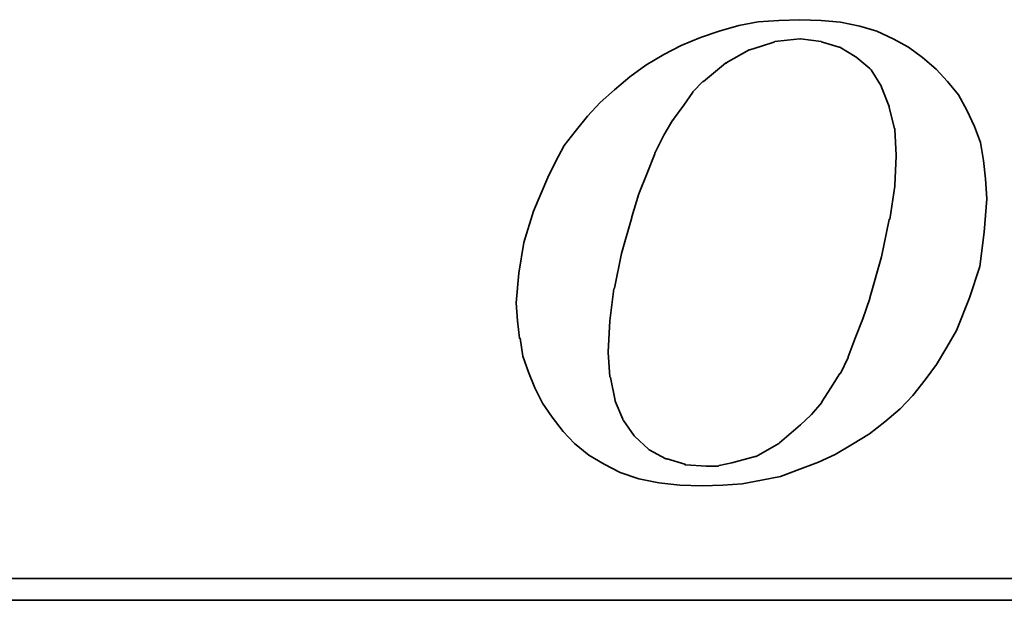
# Model space of a CAD drawing. Header units: inches. Extents: x 3 to 3407, y -1160 to 533.
# Tile 32 of 48: x 442 to 464, y 356 to 369. Entities that reach past the tile are written whole.
import ezdxf

# ---------------------------------------------------------------- set-up
doc = ezdxf.new("R2010")
doc.units = ezdxf.units.IN
doc.layers.add('DIM', color=4, linetype='Continuous')
doc.layers.add('layer 1', color=7, linetype='Continuous')

# ---------------------------------------------------------------- blocks, each defined once
blk = doc.blocks.new('TBI MOTION logo(完整正式版)')
at = {"layer": 'layer 1', "color": 22, "lineweight": 35}
for points, knots in [([(-11.34375, -6.98375), (-11.34375, -6.98375), (-10.91375, -7.43875), (-10.91375, -7.43875), (-10.91375, -7.43875), (-10.91375, -7.43875), (-10.38625, -7.87125), (-10.38625, -7.87125), (-10.38625, -7.87125), (-10.38625, -7.87125), (-9.81125, -8.20375), (-9.81125, -8.20375), (-9.81125, -8.20375), (-9.81125, -8.20375), (-9.21125, -8.51875), (-9.21125, -8.51875), (-9.21125, -8.51875), (-9.21125, -8.51875), (-8.51625, -8.75875), (-8.51625, -8.75875), (-8.51625, -8.75875), (-8.51625, -8.75875), (-7.77125, -8.90375), (-7.77125, -8.90375), (-7.77125, -8.90375), (-7.77125, -8.90375), (-6.97875, -8.99875), (-6.97875, -8.99875), (-6.97875, -8.99875), (-6.97875, -8.99875), (-6.14125, -9.02375), (-6.14125, -9.02375), (-6.14125, -9.02375), (-6.14125, -9.02375), (-5.37125, -8.99875), (-5.37125, -8.99875), (-5.37125, -8.99875), (-5.37125, -8.99875), (-4.65375, -8.94875), (-4.65375, -8.94875), (-4.65375, -8.94875), (-4.65375, -8.94875), (-3.93375, -8.80625), (-3.93375, -8.80625), (-3.93375, -8.80625), (-3.93375, -8.80625), (-3.21375, -8.66375), (-3.21375, -8.66375), (-3.21375, -8.66375), (-3.21375, -8.66375), (-2.49375, -8.39875), (-2.49375, -8.39875), (-2.49375, -8.39875), (-2.49375, -8.39875), (-1.79875, -8.13375), (-1.79875, -8.13375), (-1.79875, -8.13375), (-1.79875, -8.13375), (-1.17375, -7.84375), (-1.17375, -7.84375), (-1.17375, -7.84375), (-1.17375, -7.84375), (-0.52375, -7.46375), (-0.52375, -7.46375), (-0.52375, -7.46375), (-0.52375, -7.46375), (0.10124, -7.07875), (0.10124, -7.07875), (0.10124, -7.07875), (0.10124, -7.07875), (0.67625, -6.62375), (0.67625, -6.62375), (0.67625, -6.62375), (0.67625, -6.62375), (1.24874, -6.14375), (1.24874, -6.14375), (1.24874, -6.14375), (1.24874, -6.14375), (1.72874, -5.64125), (1.72874, -5.64125), (1.72874, -5.64125), (1.72874, -5.64125), (2.18624, -5.06375), (2.18624, -5.06375), (2.18624, -5.06375), (2.18624, -5.06375), (2.61625, -4.48874), (2.61625, -4.48874), (2.61625, -4.48874), (2.61625, -4.48874), (3.00125, -3.83874), (3.00125, -3.83874), (3.00125, -3.83874), (3.00125, -3.83874), (3.36124, -3.21374), (3.36124, -3.21374), (3.36124, -3.21374), (3.36124, -3.21374), (3.84374, -1.99125), (3.84374, -1.99125), (3.84374, -1.99125), (3.84374, -1.99125), (4.22625, -0.81875), (4.22625, -0.81875), (4.22625, -0.81875), (4.22625, -0.81875), (4.39125, 0.45624), (4.39125, 0.45624), (4.39125, 0.45624), (4.39125, 0.45624), (4.48874, 1.70124), (4.48874, 1.70124), (4.48874, 1.70124), (4.48874, 1.70124), (4.43874, 2.44625), (4.43874, 2.44625), (4.43874, 2.44625), (4.43874, 2.44625), (4.36874, 3.14125), (4.36874, 3.14125), (4.36874, 3.14125), (4.36874, 3.14125), (4.25125, 3.81125), (4.25125, 3.81125), (4.25125, 3.81125), (4.25125, 3.81125), (4.03124, 4.41125), (4.03124, 4.41125), (4.03124, 4.41125), (4.03124, 4.41125), (3.74374, 5.01125), (3.74374, 5.01125), (3.74374, 5.01125), (3.74374, 5.01125), (3.43124, 5.58875), (3.43124, 5.58875), (3.43124, 5.58875), (3.43124, 5.58875), (3.02625, 6.09125), (3.02625, 6.09125), (3.02625, 6.09125), (3.02625, 6.09125), (2.59374, 6.54875), (2.59374, 6.54875), (2.59374, 6.54875), (2.59374, 6.54875), (2.09124, 6.98125), (2.09124, 6.98125), (2.09124, 6.98125), (2.09124, 6.98125), (1.56124, 7.36625), (1.56124, 7.36625), (1.56124, 7.36625), (1.56124, 7.36625), (0.98624, 7.67625), (0.98624, 7.67625), (0.98624, 7.67625), (0.98624, 7.67625), (0.38624, 7.96375), (0.38624, 7.96375), (0.38624, 7.96375), (0.38624, 7.96375), (-0.25875, 8.15625), (-0.25875, 8.15625), (-0.25875, 8.15625), (-0.25875, 8.15625), (-0.98125, 8.30125), (-0.98125, 8.30125), (-0.98125, 8.30125), (-0.98125, 8.30125), (-1.70124, 8.37125), (-1.70124, 8.37125), (-1.70124, 8.37125), (-1.70124, 8.37125), (-2.49375, 8.39624), (-2.49375, 8.39624), (-2.49375, 8.39624), (-2.49375, 8.39624), (-3.28625, 8.37125), (-3.28625, 8.37125), (-3.28625, 8.37125), (-3.28625, 8.37125), (-4.05125, 8.32125), (-4.05125, 8.32125), (-4.05125, 8.32125), (-4.05125, 8.32125), (-4.77375, 8.18125), (-4.77375, 8.18125), (-4.77375, 8.18125), (-4.77375, 8.18125), (-5.51625, 7.96375), (-5.51625, 7.96375), (-5.51625, 7.96375), (-5.51625, 7.96375), (-6.21125, 7.72625), (-6.21125, 7.72625), (-6.21125, 7.72625), (-6.21125, 7.72625), (-6.92875, 7.43625), (-6.92875, 7.43625), (-6.92875, 7.43625), (-6.92875, 7.43625), (-7.57875, 7.10125), (-7.57875, 7.10125), (-7.57875, 7.10125), (-7.57875, 7.10125), (-8.24875, 6.69125), (-8.24875, 6.69125), (-8.24875, 6.69125), (-8.24875, 6.69125), (-8.84875, 6.26125), (-8.84875, 6.26125), (-8.84875, 6.26125), (-8.84875, 6.26125), (-9.42625, 5.78125), (-9.42625, 5.78125), (-9.42625, 5.78125), (-9.42625, 5.78125), (-9.95375, 5.30125), (-9.95375, 5.30125), (-9.95375, 5.30125), (-9.95375, 5.30125), (-10.43375, 4.79624), (-10.43375, 4.79624), (-10.43375, 4.79624), (-10.43375, 4.79624), (-10.88875, 4.22125), (-10.88875, 4.22125), (-10.88875, 4.22125), (-10.88875, 4.22125), (-11.29875, 3.69375), (-11.29875, 3.69375), (-11.29875, 3.69375), (-11.29875, 3.69375), (-11.63375, 3.09125), (-11.63375, 3.09125), (-11.63375, 3.09125), (-11.63375, 3.09125), (-11.91875, 2.49625), (-11.91875, 2.49625), (-11.91875, 2.49625), (-11.91875, 2.49625), (-12.44875, 1.24625), (-12.44875, 1.24625), (-12.44875, 1.24625), (-12.44875, 1.24625), (-12.80875, 0.06874), (-12.80875, 0.06874), (-12.80875, 0.06874), (-12.80875, 0.06874), (-12.99875, -1.07875), (-12.99875, -1.07875), (-12.99875, -1.07875), (-12.99875, -1.07875), (-13.09375, -2.18375), (-13.09375, -2.18375), (-13.09375, -2.18375), (-13.09375, -2.18375), (-13.04875, -2.85375), (-13.04875, -2.85375), (-13.04875, -2.85375), (-13.04875, -2.85375), (-12.97375, -3.50375), (-12.97375, -3.50375), (-12.97375, -3.50375), (-12.97375, -3.50375), (-12.95375, -3.50375), (-12.95375, -3.50375), (-12.95375, -3.50375), (-12.95375, -3.50375), (-12.85375, -4.17375), (-12.85375, -4.17375), (-12.85375, -4.17375), (-12.85375, -4.17375), (-12.63875, -4.77624), (-12.63875, -4.77624), (-12.63875, -4.77624), (-12.63875, -4.77624), (-12.39875, -5.35125), (-12.39875, -5.35125), (-12.39875, -5.35125), (-12.39875, -5.35125), (-12.11375, -5.92875), (-12.11375, -5.92875), (-12.11375, -5.92875), (-12.11375, -5.92875), (-11.75375, -6.45375), (-11.75375, -6.45375), (-11.75375, -6.45375), (-11.75375, -6.45375), (-11.34375, -6.98375), (-11.34375, -6.98375)], [0, 0, 0, 0, 0.01369863, 0.01369863, 0.01369863, 0.01369863, 0.02739726, 0.02739726, 0.02739726, 0.02739726, 0.04109589, 0.04109589, 0.04109589, 0.04109589, 0.05479452, 0.05479452, 0.05479452, 0.05479452, 0.06849315, 0.06849315, 0.06849315, 0.06849315, 0.08219178, 0.08219178, 0.08219178, 0.08219178, 0.09589041, 0.09589041, 0.09589041, 0.09589041, 0.10958904, 0.10958904, 0.10958904, 0.10958904, 0.12328767, 0.12328767, 0.12328767, 0.12328767, 0.1369863, 0.1369863, 0.1369863, 0.1369863, 0.15068493, 0.15068493, 0.15068493, 0.15068493, 0.16438356, 0.16438356, 0.16438356, 0.16438356, 0.17808219, 0.17808219, 0.17808219, 0.17808219, 0.19178082, 0.19178082, 0.19178082, 0.19178082, 0.20547945, 0.20547945, 0.20547945, 0.20547945, 0.21917808, 0.21917808, 0.21917808, 0.21917808, 0.23287671, 0.23287671, 0.23287671, 0.23287671, 0.24657534, 0.24657534, 0.24657534, 0.24657534, 0.26027397, 0.26027397, 0.26027397, 0.26027397, 0.2739726, 0.2739726, 0.2739726, 0.2739726, 0.28767123, 0.28767123, 0.28767123, 0.28767123, 0.30136986, 0.30136986, 0.30136986, 0.30136986, 0.31506849, 0.31506849, 0.31506849, 0.31506849, 0.32876712, 0.32876712, 0.32876712, 0.32876712, 0.34246575, 0.34246575, 0.34246575, 0.34246575, 0.35616438, 0.35616438, 0.35616438, 0.35616438, 0.36986301, 0.36986301, 0.36986301, 0.36986301, 0.38356164, 0.38356164, 0.38356164, 0.38356164, 0.39726027, 0.39726027, 0.39726027, 0.39726027, 0.4109589, 0.4109589, 0.4109589, 0.4109589, 0.42465753, 0.42465753, 0.42465753, 0.42465753, 0.43835616, 0.43835616, 0.43835616, 0.43835616, 0.45205479, 0.45205479, 0.45205479, 0.45205479, 0.46575342, 0.46575342, 0.46575342, 0.46575342, 0.47945205, 0.47945205, 0.47945205, 0.47945205, 0.49315068, 0.49315068, 0.49315068, 0.49315068, 0.50684932, 0.50684932, 0.50684932, 0.50684932, 0.52054795, 0.52054795, 0.52054795, 0.52054795, 0.53424658, 0.53424658, 0.53424658, 0.53424658, 0.54794521, 0.54794521, 0.54794521, 0.54794521, 0.56164384, 0.56164384, 0.56164384, 0.56164384, 0.57534247, 0.57534247, 0.57534247, 0.57534247, 0.5890411, 0.5890411, 0.5890411, 0.5890411, 0.60273973, 0.60273973, 0.60273973, 0.60273973, 0.61643836, 0.61643836, 0.61643836, 0.61643836, 0.63013699, 0.63013699, 0.63013699, 0.63013699, 0.64383562, 0.64383562, 0.64383562, 0.64383562, 0.65753425, 0.65753425, 0.65753425, 0.65753425, 0.67123288, 0.67123288, 0.67123288, 0.67123288, 0.68493151, 0.68493151, 0.68493151, 0.68493151, 0.69863014, 0.69863014, 0.69863014, 0.69863014, 0.71232877, 0.71232877, 0.71232877, 0.71232877, 0.7260274, 0.7260274, 0.7260274, 0.7260274, 0.73972603, 0.73972603, 0.73972603, 0.73972603, 0.75342466, 0.75342466, 0.75342466, 0.75342466, 0.76712329, 0.76712329, 0.76712329, 0.76712329, 0.78082192, 0.78082192, 0.78082192, 0.78082192, 0.79452055, 0.79452055, 0.79452055, 0.79452055, 0.80821918, 0.80821918, 0.80821918, 0.80821918, 0.82191781, 0.82191781, 0.82191781, 0.82191781, 0.83561644, 0.83561644, 0.83561644, 0.83561644, 0.84931507, 0.84931507, 0.84931507, 0.84931507, 0.8630137, 0.8630137, 0.8630137, 0.8630137, 0.87671233, 0.87671233, 0.87671233, 0.87671233, 0.89041096, 0.89041096, 0.89041096, 0.89041096, 0.90410959, 0.90410959, 0.90410959, 0.90410959, 0.91780822, 0.91780822, 0.91780822, 0.91780822, 0.93150685, 0.93150685, 0.93150685, 0.93150685, 0.94520548, 0.94520548, 0.94520548, 0.94520548, 0.95890411, 0.95890411, 0.95890411, 0.95890411, 0.97260274, 0.97260274, 0.97260274, 0.97260274, 0.98630137, 0.98630137, 0.98630137, 0.98630137, 1, 1, 1, 1]), ([(-8.77875, 1.03124), (-8.77875, 1.03124), (-8.51625, 1.89625), (-8.51625, 1.89625), (-8.51625, 1.89625), (-8.51625, 1.89625), (-8.20375, 2.66375), (-8.20375, 2.66375), (-8.20375, 2.66375), (-8.20375, 2.66375), (-7.91625, 3.38125), (-7.91625, 3.38125), (-7.91625, 3.38125), (-7.91625, 3.38125), (-7.91625, 3.40624), (-7.91625, 3.40624), (-7.91625, 3.40624), (-7.91625, 3.40624), (-7.57875, 4.07624), (-7.57875, 4.07624), (-7.57875, 4.07624), (-7.57875, 4.07624), (-7.24375, 4.65125), (-7.24375, 4.65125), (-7.24375, 4.65125), (-7.24375, 4.65125), (-7.21875, 4.65125), (-7.21875, 4.65125), (-7.21875, 4.65125), (-7.21875, 4.65125), (-7.21875, 4.67624), (-7.21875, 4.67624), (-7.21875, 4.67624), (-7.21875, 4.67624), (-6.83625, 5.20375), (-6.83625, 5.20375), (-6.83625, 5.20375), (-6.83625, 5.20375), (-6.49875, 5.68625), (-6.49875, 5.68625), (-6.49875, 5.68625), (-6.49875, 5.68625), (-6.49875, 5.70625), (-6.49875, 5.70625), (-6.49875, 5.70625), (-6.49875, 5.70625), (-6.11625, 6.09125), (-6.11625, 6.09125), (-6.11625, 6.09125), (-6.11625, 6.09125), (-6.09125, 6.09125), (-6.09125, 6.09125), (-6.09125, 6.09125), (-6.09125, 6.09125), (-5.27375, 6.76625), (-5.27375, 6.76625), (-5.27375, 6.76625), (-5.27375, 6.76625), (-5.24875, 6.76625), (-5.24875, 6.76625), (-5.24875, 6.76625), (-5.24875, 6.76625), (-5.24875, 6.78625), (-5.24875, 6.78625), (-5.24875, 6.78625), (-5.24875, 6.78625), (-4.38875, 7.26624), (-4.38875, 7.26624), (-4.38875, 7.26624), (-4.38875, 7.26624), (-4.36125, 7.26624), (-4.36125, 7.26624), (-4.36125, 7.26624), (-4.36125, 7.26624), (-3.93375, 7.41125), (-3.93375, 7.41125), (-3.93375, 7.41125), (-3.93375, 7.41125), (-3.47375, 7.55625), (-3.47375, 7.55625), (-3.47375, 7.55625), (-3.47375, 7.55625), (-3.45375, 7.55625), (-3.45375, 7.55625), (-3.45375, 7.55625), (-3.45375, 7.55625), (-3.42875, 7.58124), (-3.42875, 7.58124), (-3.42875, 7.58124), (-3.42875, 7.58124), (-2.97375, 7.62625), (-2.97375, 7.62625), (-2.97375, 7.62625), (-2.97375, 7.62625), (-2.49375, 7.67625), (-2.49375, 7.67625), (-2.49375, 7.67625), (-2.49375, 7.67625), (-2.46875, 7.67625), (-2.46875, 7.67625), (-2.46875, 7.67625), (-2.46875, 7.67625), (-1.70124, 7.58124), (-1.70124, 7.58124), (-1.70124, 7.58124), (-1.70124, 7.58124), (-1.67875, 7.55625), (-1.67875, 7.55625), (-1.67875, 7.55625), (-1.67875, 7.55625), (-1.65375, 7.55625), (-1.65375, 7.55625), (-1.65375, 7.55625), (-1.65375, 7.55625), (-1.03125, 7.36625), (-1.03125, 7.36625), (-1.03125, 7.36625), (-1.03125, 7.36625), (-1.00625, 7.36625), (-1.00625, 7.36625), (-1.00625, 7.36625), (-1.00625, 7.36625), (-0.43124, 7.02624), (-0.43124, 7.02624), (-0.43124, 7.02624), (-0.43124, 7.02624), (-0.40625, 7.00624), (-0.40625, 7.00624), (-0.40625, 7.00624), (-0.40625, 7.00624), (0.12124, 6.57124), (0.12124, 6.57124), (0.12124, 6.57124), (0.12124, 6.57124), (0.14624, 6.54875), (0.14624, 6.54875), (0.14624, 6.54875), (0.14624, 6.54875), (0.17124, 6.52375), (0.17124, 6.52375), (0.17124, 6.52375), (0.17124, 6.52375), (0.55625, 5.89875), (0.55625, 5.89875), (0.55625, 5.89875), (0.55625, 5.89875), (0.55625, 5.87625), (0.55625, 5.87625), (0.55625, 5.87625), (0.55625, 5.87625), (0.84124, 5.15625), (0.84124, 5.15625), (0.84124, 5.15625), (0.84124, 5.15625), (0.84124, 5.13125), (0.84124, 5.13125), (0.84124, 5.13125), (0.84124, 5.13125), (1.03624, 4.31875), (1.03624, 4.31875), (1.03624, 4.31875), (1.03624, 4.31875), (1.05624, 4.31875), (1.05624, 4.31875), (1.05624, 4.31875), (1.05624, 4.31875), (1.05624, 4.29125), (1.05624, 4.29125), (1.05624, 4.29125), (1.05624, 4.29125), (1.10625, 3.33125), (1.10625, 3.33125), (1.10625, 3.33125), (1.10625, 3.33125), (1.10625, 3.30875), (1.10625, 3.30875), (1.10625, 3.30875), (1.10625, 3.30875), (1.05624, 2.20624), (1.05624, 2.20624), (1.05624, 2.20624), (1.05624, 2.20624), (1.05624, 2.18124), (1.05624, 2.18124), (1.05624, 2.18124), (1.05624, 2.18124), (0.86624, 0.93624), (0.86624, 0.93624), (0.86624, 0.93624), (0.86624, 0.93624), (0.84124, 0.93624), (0.84124, 0.93624), (0.84124, 0.93624), (0.84124, 0.93624), (0.55625, -0.45874), (0.55625, -0.45874), (0.55625, -0.45874), (0.55625, -0.45874), (0.12124, -1.99125), (0.12124, -1.99125), (0.12124, -1.99125), (0.12124, -1.99125), (0.12124, -2.01874), (0.12124, -2.01874), (0.12124, -2.01874), (0.12124, -2.01874), (-0.13874, -2.78375), (-0.13874, -2.78375), (-0.13874, -2.78375), (-0.13874, -2.78375), (-0.43124, -3.50375), (-0.43124, -3.50375), (-0.43124, -3.50375), (-0.43124, -3.50375), (-0.69375, -4.19875), (-0.69375, -4.19875), (-0.69375, -4.19875), (-0.69375, -4.19875), (-0.69375, -4.22375), (-0.69375, -4.22375), (-0.69375, -4.22375), (-0.69375, -4.22375), (-0.98125, -4.82374), (-0.98125, -4.82374), (-0.98125, -4.82374), (-0.98125, -4.82374), (-1.00625, -4.82374), (-1.00625, -4.82374), (-1.00625, -4.82374), (-1.00625, -4.82374), (-1.33875, -5.35125), (-1.33875, -5.35125), (-1.33875, -5.35125), (-1.33875, -5.35125), (-1.67875, -5.87875), (-1.67875, -5.87875), (-1.67875, -5.87875), (-1.67875, -5.87875), (-1.67875, -5.90375), (-1.67875, -5.90375), (-1.67875, -5.90375), (-1.67875, -5.90375), (-2.05875, -6.35875), (-2.05875, -6.35875), (-2.05875, -6.35875), (-2.05875, -6.35875), (-2.08375, -6.38375), (-2.08375, -6.38375), (-2.08375, -6.38375), (-2.08375, -6.38375), (-2.46875, -6.74375), (-2.46875, -6.74375), (-2.46875, -6.74375), (-2.46875, -6.74375), (-3.25875, -7.41625), (-3.25875, -7.41625), (-3.25875, -7.41625), (-3.25875, -7.41625), (-3.28625, -7.43875), (-3.28625, -7.43875), (-3.28625, -7.43875), (-3.28625, -7.43875), (-4.12375, -7.91875), (-4.12375, -7.91875), (-4.12375, -7.91875), (-4.12375, -7.91875), (-4.14875, -7.91875), (-4.14875, -7.91875), (-4.14875, -7.91875), (-4.14875, -7.91875), (-4.17125, -7.91875), (-4.17125, -7.91875), (-4.17125, -7.91875), (-4.17125, -7.91875), (-5.03375, -8.15875), (-5.03375, -8.15875), (-5.03375, -8.15875), (-5.03375, -8.15875), (-5.51625, -8.25625), (-5.51625, -8.25625), (-5.51625, -8.25625), (-5.51625, -8.25625), (-5.54125, -8.27875), (-5.54125, -8.27875), (-5.54125, -8.27875), (-5.54125, -8.27875), (-5.56375, -8.27875), (-5.56375, -8.27875), (-5.56375, -8.27875), (-5.56375, -8.27875), (-5.99625, -8.27875), (-5.99625, -8.27875), (-5.99625, -8.27875), (-5.99625, -8.27875), (-6.76375, -8.23125), (-6.76375, -8.23125), (-6.76375, -8.23125), (-6.76375, -8.23125), (-6.78875, -8.23125), (-6.78875, -8.23125), (-6.78875, -8.23125), (-6.78875, -8.23125), (-6.78875, -8.20375), (-6.78875, -8.20375), (-6.78875, -8.20375), (-6.78875, -8.20375), (-7.45875, -8.01375), (-7.45875, -8.01375), (-7.45875, -8.01375), (-7.45875, -8.01375), (-7.48375, -8.01375), (-7.48375, -8.01375), (-7.48375, -8.01375), (-7.48375, -8.01375), (-7.50875, -8.01375), (-7.50875, -8.01375), (-7.50875, -8.01375), (-7.50875, -8.01375), (-8.13125, -7.67875), (-8.13125, -7.67875), (-8.13125, -7.67875), (-8.13125, -7.67875), (-8.15625, -7.65375), (-8.15625, -7.65375), (-8.15625, -7.65375), (-8.15625, -7.65375), (-8.65875, -7.17375), (-8.65875, -7.17375), (-8.65875, -7.17375), (-8.65875, -7.17375), (-8.68375, -7.14875), (-8.68375, -7.14875), (-8.68375, -7.14875), (-8.68375, -7.14875), (-9.08875, -6.57375), (-9.08875, -6.57375), (-9.08875, -6.57375), (-9.08875, -6.57375), (-9.11375, -6.54875), (-9.11375, -6.54875), (-9.11375, -6.54875), (-9.11375, -6.54875), (-9.11375, -6.52875), (-9.11375, -6.52875), (-9.11375, -6.52875), (-9.11375, -6.52875), (-9.40375, -5.85375), (-9.40375, -5.85375), (-9.40375, -5.85375), (-9.40375, -5.85375), (-9.40375, -5.82875), (-9.40375, -5.82875), (-9.40375, -5.82875), (-9.40375, -5.82875), (-9.56875, -4.96875), (-9.56875, -4.96875), (-9.56875, -4.96875), (-9.56875, -4.96875), (-9.59375, -4.94375), (-9.59375, -4.94375), (-9.59375, -4.94375), (-9.59375, -4.94375), (-9.66375, -4.03375), (-9.66375, -4.03375), (-9.66375, -4.03375), (-9.66375, -4.03375), (-9.66375, -4.00875), (-9.66375, -4.00875), (-9.66375, -4.00875), (-9.66375, -4.00875), (-9.59375, -2.85375), (-9.59375, -2.85375), (-9.59375, -2.85375), (-9.59375, -2.85375), (-9.45125, -1.65875), (-9.45125, -1.65875), (-9.45125, -1.65875), (-9.45125, -1.65875), (-9.42625, -1.63375), (-9.42625, -1.63375), (-9.42625, -1.63375), (-9.42625, -1.63375), (-9.16125, -0.33875), (-9.16125, -0.33875), (-9.16125, -0.33875), (-9.16125, -0.33875), (-8.77875, 1.00624), (-8.77875, 1.00624), (-8.77875, 1.00624), (-8.77875, 1.00624), (-8.77875, 1.03124), (-8.77875, 1.03124)], [0, 0, 0, 0, 0.01020408, 0.01020408, 0.01020408, 0.01020408, 0.02040816, 0.02040816, 0.02040816, 0.02040816, 0.03061224, 0.03061224, 0.03061224, 0.03061224, 0.04081633, 0.04081633, 0.04081633, 0.04081633, 0.05102041, 0.05102041, 0.05102041, 0.05102041, 0.06122449, 0.06122449, 0.06122449, 0.06122449, 0.07142857, 0.07142857, 0.07142857, 0.07142857, 0.08163265, 0.08163265, 0.08163265, 0.08163265, 0.09183673, 0.09183673, 0.09183673, 0.09183673, 0.10204082, 0.10204082, 0.10204082, 0.10204082, 0.1122449, 0.1122449, 0.1122449, 0.1122449, 0.12244898, 0.12244898, 0.12244898, 0.12244898, 0.13265306, 0.13265306, 0.13265306, 0.13265306, 0.14285714, 0.14285714, 0.14285714, 0.14285714, 0.15306122, 0.15306122, 0.15306122, 0.15306122, 0.16326531, 0.16326531, 0.16326531, 0.16326531, 0.17346939, 0.17346939, 0.17346939, 0.17346939, 0.18367347, 0.18367347, 0.18367347, 0.18367347, 0.19387755, 0.19387755, 0.19387755, 0.19387755, 0.20408163, 0.20408163, 0.20408163, 0.20408163, 0.21428571, 0.21428571, 0.21428571, 0.21428571, 0.2244898, 0.2244898, 0.2244898, 0.2244898, 0.23469388, 0.23469388, 0.23469388, 0.23469388, 0.24489796, 0.24489796, 0.24489796, 0.24489796, 0.25510204, 0.25510204, 0.25510204, 0.25510204, 0.26530612, 0.26530612, 0.26530612, 0.26530612, 0.2755102, 0.2755102, 0.2755102, 0.2755102, 0.28571429, 0.28571429, 0.28571429, 0.28571429, 0.29591837, 0.29591837, 0.29591837, 0.29591837, 0.30612245, 0.30612245, 0.30612245, 0.30612245, 0.31632653, 0.31632653, 0.31632653, 0.31632653, 0.32653061, 0.32653061, 0.32653061, 0.32653061, 0.33673469, 0.33673469, 0.33673469, 0.33673469, 0.34693878, 0.34693878, 0.34693878, 0.34693878, 0.35714286, 0.35714286, 0.35714286, 0.35714286, 0.36734694, 0.36734694, 0.36734694, 0.36734694, 0.37755102, 0.37755102, 0.37755102, 0.37755102, 0.3877551, 0.3877551, 0.3877551, 0.3877551, 0.39795918, 0.39795918, 0.39795918, 0.39795918, 0.40816327, 0.40816327, 0.40816327, 0.40816327, 0.41836735, 0.41836735, 0.41836735, 0.41836735, 0.42857143, 0.42857143, 0.42857143, 0.42857143, 0.43877551, 0.43877551, 0.43877551, 0.43877551, 0.44897959, 0.44897959, 0.44897959, 0.44897959, 0.45918367, 0.45918367, 0.45918367, 0.45918367, 0.46938776, 0.46938776, 0.46938776, 0.46938776, 0.47959184, 0.47959184, 0.47959184, 0.47959184, 0.48979592, 0.48979592, 0.48979592, 0.48979592, 0.5, 0.5, 0.5, 0.5, 0.51020408, 0.51020408, 0.51020408, 0.51020408, 0.52040816, 0.52040816, 0.52040816, 0.52040816, 0.53061224, 0.53061224, 0.53061224, 0.53061224, 0.54081633, 0.54081633, 0.54081633, 0.54081633, 0.55102041, 0.55102041, 0.55102041, 0.55102041, 0.56122449, 0.56122449, 0.56122449, 0.56122449, 0.57142857, 0.57142857, 0.57142857, 0.57142857, 0.58163265, 0.58163265, 0.58163265, 0.58163265, 0.59183673, 0.59183673, 0.59183673, 0.59183673, 0.60204082, 0.60204082, 0.60204082, 0.60204082, 0.6122449, 0.6122449, 0.6122449, 0.6122449, 0.62244898, 0.62244898, 0.62244898, 0.62244898, 0.63265306, 0.63265306, 0.63265306, 0.63265306, 0.64285714, 0.64285714, 0.64285714, 0.64285714, 0.65306122, 0.65306122, 0.65306122, 0.65306122, 0.66326531, 0.66326531, 0.66326531, 0.66326531, 0.67346939, 0.67346939, 0.67346939, 0.67346939, 0.68367347, 0.68367347, 0.68367347, 0.68367347, 0.69387755, 0.69387755, 0.69387755, 0.69387755, 0.70408163, 0.70408163, 0.70408163, 0.70408163, 0.71428571, 0.71428571, 0.71428571, 0.71428571, 0.7244898, 0.7244898, 0.7244898, 0.7244898, 0.73469388, 0.73469388, 0.73469388, 0.73469388, 0.74489796, 0.74489796, 0.74489796, 0.74489796, 0.75510204, 0.75510204, 0.75510204, 0.75510204, 0.76530612, 0.76530612, 0.76530612, 0.76530612, 0.7755102, 0.7755102, 0.7755102, 0.7755102, 0.78571429, 0.78571429, 0.78571429, 0.78571429, 0.79591837, 0.79591837, 0.79591837, 0.79591837, 0.80612245, 0.80612245, 0.80612245, 0.80612245, 0.81632653, 0.81632653, 0.81632653, 0.81632653, 0.82653061, 0.82653061, 0.82653061, 0.82653061, 0.83673469, 0.83673469, 0.83673469, 0.83673469, 0.84693878, 0.84693878, 0.84693878, 0.84693878, 0.85714286, 0.85714286, 0.85714286, 0.85714286, 0.86734694, 0.86734694, 0.86734694, 0.86734694, 0.87755102, 0.87755102, 0.87755102, 0.87755102, 0.8877551, 0.8877551, 0.8877551, 0.8877551, 0.89795918, 0.89795918, 0.89795918, 0.89795918, 0.90816327, 0.90816327, 0.90816327, 0.90816327, 0.91836735, 0.91836735, 0.91836735, 0.91836735, 0.92857143, 0.92857143, 0.92857143, 0.92857143, 0.93877551, 0.93877551, 0.93877551, 0.93877551, 0.94897959, 0.94897959, 0.94897959, 0.94897959, 0.95918367, 0.95918367, 0.95918367, 0.95918367, 0.96938776, 0.96938776, 0.96938776, 0.96938776, 0.97959184, 0.97959184, 0.97959184, 0.97959184, 0.98979592, 0.98979592, 0.98979592, 0.98979592, 1, 1, 1, 1]), ([(75.90875, -9.47875), (75.90875, -9.47875), (75.90875, -12.28625), (75.90875, -12.28625), (75.90875, -12.28625), (75.90875, -12.28625), (75.90875, -12.47875), (75.90875, -12.47875), (75.90875, -12.47875), (75.90875, -12.47875), (75.71625, -12.47875), (75.71625, -12.47875), (75.71625, -12.47875), (75.71625, -12.47875), (-88.32875, -12.47875), (-88.32875, -12.47875), (-88.32875, -12.47875), (-88.32875, -12.47875), (-88.32875, -13.29375), (-88.32875, -13.29375), (-88.32875, -13.29375), (-88.32875, -13.29375), (82.89125, -13.29375), (82.89125, -13.29375), (82.89125, -13.29375), (82.89125, -13.29375), (75.90875, -9.47875), (75.90875, -9.47875)], [0, 0, 0, 0, 0.14285714, 0.14285714, 0.14285714, 0.14285714, 0.28571429, 0.28571429, 0.28571429, 0.28571429, 0.42857143, 0.42857143, 0.42857143, 0.42857143, 0.57142857, 0.57142857, 0.57142857, 0.57142857, 0.71428571, 0.71428571, 0.71428571, 0.71428571, 0.85714286, 0.85714286, 0.85714286, 0.85714286, 1, 1, 1, 1])]:
    blk.add_open_spline(points, degree=3, knots=knots, dxfattribs=at)

msp = doc.modelspace()

# ---------------------------------------------------------------- block references
at = {"layer": 'DIM', "color": 7, "xscale": 0.5912248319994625, "yscale": 0.5912248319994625, "zscale": 0.5912248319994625}
msp.add_blockref('TBI MOTION logo(完整正式版)', (460.912, 363.768), dxfattribs=at)

doc.saveas('drawing.dxf')
